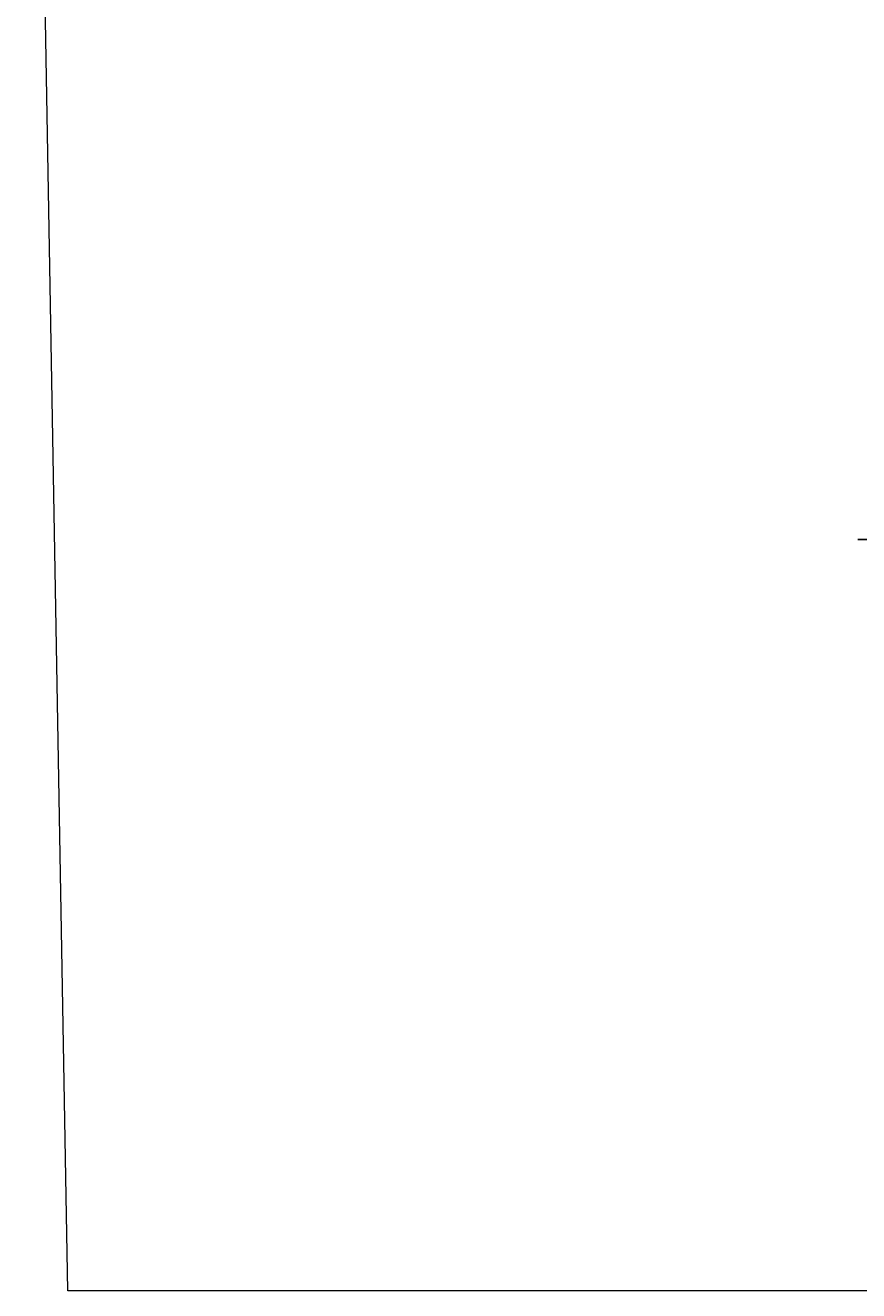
# Model space of a CAD drawing. Header units: inches. Extents: x 306235 to 1392759, y -66369 to 421098.
# Tile 17 of 91: x 315901 to 394536, y 62781 to 182138. Entities that reach past the tile are written whole.
import ezdxf

# ---------------------------------------------------------------- set-up
doc = ezdxf.new("R2010")
doc.units = ezdxf.units.IN
doc.header["$LTSCALE"] = 1800
doc.header["$MEASUREMENT"] = 0
doc.layers.get('0').update_dxf_attribs({"color": 253, "lineweight": 9})
doc.layers.add('LEADER', color=4, linetype='Continuous', lineweight=15)
doc.layers.add('TEXT', color=3, linetype='Continuous')
doc.styles.add('ROMANS', font='romans.shx')
doc.dimstyles.new('270-TA-100', dxfattribs={"dimscale": 150, "dimtxt": 400, "dimasz": 2, "dimexe": 0.75, "dimexo": 1, "dimgap": 1, "dimtad": 1, "dimdec": 0, "dimzin": 12, "dimdsep": 46, "dimtxsty": 'ROMANS', "dimcen": 0, "dimclrd": 256, "dimclre": 256, "dimclrt": 6, "dimadec": 1, "dimazin": 3, "dimtfac": 1, "dimtdec": 0, "dimtix": 1, "dimtmove": 2, "dimatfit": 0, "dimfxl": 1.25, "dimarcsym": 2})

msp = doc.modelspace()

# ---------------------------------------------------------------- linework, layer by layer
msp.add_lwpolyline([(315901, 291721.5), (758671.1, 291721.5), (762675.6, 62780.7), (319905.6, 62780.7)], close=True)

# ---------------------------------------------------------------- texts
at = {"layer": 'TEXT', "insert": (446500.4, 127332.3), "char_height": 500, "width": 3551.393, "attachment_point": 1, "style": 'ROMANS'}
msp.add_mtext('\\pi-129.07;COMPUTER\\P\\pi811.41;ROOM', dxfattribs=at)

# ---------------------------------------------------------------- leaders
at = {"layer": 'LEADER'}
msp.add_leader([(403954.7, 133638.8), (399878.1, 133638.8), (394441.2, 133638.8)], dimstyle='270-TA-100', dxfattribs=at)

doc.saveas('drawing.dxf')
